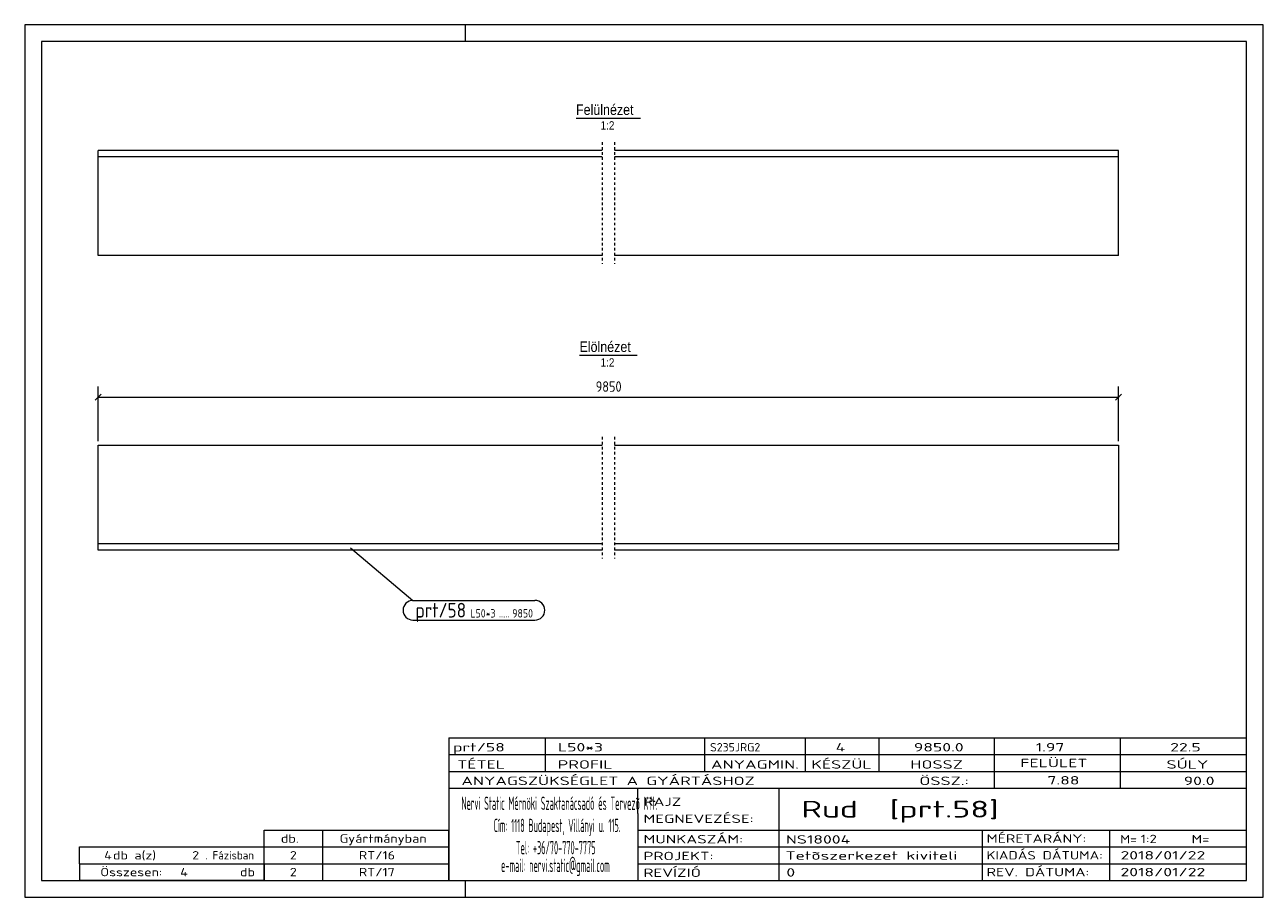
# Model space of a CAD drawing. Header units: millimetres. Extents: x 1 to 296, y 1 to 209.
import ezdxf

# ---------------------------------------------------------------- set-up
doc = ezdxf.new("R2010")
doc.units = ezdxf.units.MM
doc.header["$LTSCALE"] = 0.6
doc.linetypes.add('XKITLINE00', pattern=[0])
doc.linetypes.add('XKITLINE01', pattern=[4, 1, -1, 1, -1])
for name, color, linetype, lineweight in [('DrawingSheet', 5, 'Continuous', 0), ('OtherObjectType', 1, 'Continuous', 0), ('Part', 2, 'Continuous', 0), ('PartMark', 3, 'Continuous', 0), ('Z-DIMENSIONS', 1, 'Continuous', 0)]:
    doc.layers.add(name, color=color, linetype=linetype, lineweight=lineweight)
doc.styles.add('ARIAL', font='ARIAL.TTF')
doc.styles.add('ISOCPEUR', font='ISOCPEUR.TTF')

msp = doc.modelspace()

# ---------------------------------------------------------------- linework, layer by layer
at = {"layer": 'DrawingSheet', "color": 2, "linetype": 'XKITLINE00', "lineweight": 0}
for p, q in [((296, 209), (1, 209)), ((1, 209), (1, 1)), ((106, 205), (106, 209)), ((296, 1), (296, 209)), ((106, 1), (106, 5)), ((1, 1), (296, 1))]:
    msp.add_line(p, q, dxfattribs=at)
at = {"layer": 'DrawingSheet', "color": 3, "linetype": 'XKITLINE00', "lineweight": 0}
for p, q in [((292, 205), (5, 205)), ((5, 205), (5, 5)), ((292, 5), (292, 205)), ((5, 5), (292, 5))]:
    msp.add_line(p, q, dxfattribs=at)
at = {"layer": 'OtherObjectType', "color": 6, "linetype": 'XKITLINE00', "lineweight": 0}
for p, q in [((132.31, 186.75), (147.69, 186.75)), ((133.14, 130.24), (146.86, 130.24))]:
    msp.add_line(p, q, dxfattribs=at)
at = {"layer": 'OtherObjectType', "color": 7, "linetype": 'XKITLINE00', "lineweight": 0}
for p, q in [((102, 39), (292, 39)), ((102, 39), (102, 35)), ((102, 39), (292, 39)), ((125, 35), (125, 39)), ((163, 35), (163, 39)), ((187, 35), (187, 39)), ((204.5, 35), (204.5, 39)), ((232, 35), (232, 39)), ((262, 35), (262, 39)), ((292, 35), (292, 39)), ((102, 35), (292, 35)), ((102, 35), (102, 5)), ((102, 35), (292, 35)), ((125, 31), (125, 35)), ((163, 31), (163, 35)), ((187, 31), (187, 35)), ((204.5, 31), (204.5, 35)), ((232, 31), (232, 35)), ((262, 31), (262, 35)), ((292, 31), (292, 35)), ((102, 31), (292, 31)), ((232, 27), (232, 31)), ((262, 27), (262, 31)), ((292, 27), (292, 31)), ((102, 27), (292, 27)), ((147, 21), (147, 27)), ((180.7, 17), (180.7, 27)), ((292, 21), (292, 27)), ((147, 21), (147, 5)), ((292, 17), (292, 21)), ((58, 17), (102, 17)), ((58, 13), (58, 17)), ((72, 13), (72, 17)), ((102, 13), (102, 17)), ((147, 17), (292, 17)), ((180.7, 5), (180.7, 17)), ((229.16, 13), (229.16, 17)), ((259.5, 5), (259.5, 17)), ((292, 13), (292, 17)), ((14, 9), (14, 13)), ((14, 13), (58, 13)), ((14, 13), (58, 13)), ((58, 9), (58, 13)), ((58, 13), (102, 13)), ((58, 9), (58, 13)), ((72, 9), (72, 13)), ((102, 9), (102, 13)), ((147, 13), (292, 13)), ((229.16, 5), (229.16, 13)), ((292, 9), (292, 13)), ((14, 9), (58, 9)), ((14, 9), (14, 5)), ((14, 9), (58, 9)), ((58, 9), (58, 5)), ((58, 9), (102, 9)), ((58, 5), (58, 9)), ((72, 5), (72, 9)), ((102, 5), (102, 9)), ((147, 9), (292, 9)), ((292, 5), (292, 9)), ((58, 5), (14, 5)), ((58, 5), (102, 5)), ((102, 5), (292, 5)), ((139.5, 5), (292, 5))]:
    msp.add_line(p, q, dxfattribs=at)
at = {"layer": 'Part', "color": 2, "linetype": 'XKITLINE01', "lineweight": 0}
for p, q in [((138.5, 181), (138.5, 151.99)), ((141.51, 181), (141.51, 151.99)), ((138.5, 110.75), (138.5, 81.74)), ((141.51, 110.75), (141.51, 81.74))]:
    msp.add_line(p, q, dxfattribs=at)
at = {"layer": 'Part', "color": 2, "linetype": 'XKITLINE00', "lineweight": 0}
for p, q in [((18.5, 154), (18.5, 179)), ((138.5, 179), (18.5, 179)), ((138.5, 177.5), (18.5, 177.5)), ((261.5, 179), (141.5, 179)), ((261.5, 177.5), (141.5, 177.5)), ((261.5, 154), (261.5, 179)), ((138.5, 154), (18.5, 154)), ((261.5, 154), (141.5, 154)), ((18.5, 83.74), (18.5, 108.74)), ((18.5, 108.74), (138.5, 108.74)), ((141.5, 108.74), (261.5, 108.74)), ((261.5, 108.74), (261.5, 83.74)), ((138.5, 85.24), (18.5, 85.24)), ((138.5, 83.74), (18.5, 83.74)), ((261.5, 85.24), (141.5, 85.24)), ((261.5, 83.74), (141.5, 83.74))]:
    msp.add_line(p, q, dxfattribs=at)
at = {"layer": 'PartMark', "color": 7, "linetype": 'XKITLINE00', "lineweight": 0}
for p, q in [((78.62, 84.28), (93.47, 71.78)), ((93.47, 71.78), (122.53, 71.78)), ((93.47, 67.08), (122.53, 67.08))]:
    msp.add_line(p, q, dxfattribs=at)
for centre, start, end in [((93.47, 69.43), 90, 270), ((122.53, 69.43), 270, 90)]:
    msp.add_arc(centre, 2.35, start, end, dxfattribs=at)
at = {"layer": 'Z-DIMENSIONS', "color": 7, "linetype": 'XKITLINE00', "lineweight": 0}
for p, q in [((18.5, 109.74), (18.5, 122.74)), ((261.5, 109.74), (261.5, 122.74)), ((19.21, 120.95), (17.79, 119.53)), ((18.5, 120.24), (261.5, 120.24)), ((262.21, 120.95), (260.79, 119.53))]:
    msp.add_line(p, q, dxfattribs=at)
at = {"layer": 'Z-DIMENSIONS', "color": 3}
for p in [(18.5, 120.24), (261.5, 120.24)]:
    msp.add_point(p, dxfattribs=at)

# ---------------------------------------------------------------- texts
at = {"layer": 'OtherObjectType', "color": 6, "style": 'ARIAL', "width": 0.85}
for s, height, p in [('Felülnézet', 2.5, (132.31, 187.5)), ('1:2', 2, (138.15, 184)), ('Elölnézet', 2.5, (133.14, 130.99)), ('1:2', 2, (138.15, 127.49))]:
    msp.add_text(s, height=height, dxfattribs=at).set_placement(p)
at = {"layer": 'OtherObjectType', "color": 7, "style": 'ISOCPEUR'}
for s, height, width, p in [('prt/58', 2, 1.525501, (103, 35.76)), ('L50*3', 2, 1.525501, (128, 35.76)), ('S235JRG2', 2, 1.02, (164.22, 35.76)), ('4', 2, 1.525501, (194.16, 35.76)), ('9850.0', 2, 1.525501, (212.78, 35.76)), ('1.97', 2, 1.525501, (241.81, 35.76)), ('22.5', 2, 1.525501, (273.83, 35.76)), ('TÉTEL', 2, 1.525501, (104, 31.66)), ('PROFIL', 2, 1.525501, (127.96, 31.66)), ('ANYAGMIN.', 2, 1.525501, (164.47, 31.66)), ('KÉSZÜL', 2, 1.525501, (188.37, 31.66)), ('HOSSZ', 2, 1.525501, (211.96, 31.66)), ('FELÜLET', 2, 1.525501, (238.13, 32)), ('SÚLY', 2, 1.525501, (272.96, 31.66)), ('ANYAGSZÜKSÉGLET A GYÁRTÁSHOZ', 2, 1.525501, (105, 27.75)), ('ÖSSZ.:', 2, 1.525501, (214.1, 27.75)), ('7.88', 2, 1.525501, (244.59, 27.88)), ('90.0', 2, 1.525501, (277.06, 27.75)), ('Nervi Static Mérnöki\xa0Szaktanácsadó\xa0és\xa0Tervezõ Kft.', 3.1765, 0.403093, (105, 21.82)), ('RAJZ', 2, 1.445, (148.38, 22.78)), ('Rud  [prt.58]', 4, 1.474651, (186, 20)), ('MEGNEVEZÉSE:', 2, 1.445, (148.38, 18.72)), ('Cím:\xa01118 Budapest, Villányi u. 115.', 3.1765, 0.403093, (112.69, 16.53)), ('db.', 2, 1.211571, (62, 14)), ('Gyártmányban', 2, 1.211571, (76, 14)), ('MUNKASZÁM:', 2, 1.445, (148.38, 13.84)), ('NS18004', 2, 1.525501, (182.28, 13.78)), ('MÉRETARÁNY:', 2, 1.36, (230.1, 14)), ('M=', 2, 1.211571, (261.91, 13.84)), ('1:2', 2, 1.275, (266.79, 13.9)), ('M=', 2, 1.275, (278.95, 13.87)), ('4', 2, 1.211571, (19.9, 10)), ('db a(z)', 2, 1.211571, (22, 10)), ('2', 2, 1.211571, (40.86, 10)), ('. Fázisban', 2, 0.935, (44, 10)), ('2', 2, 1.211571, (64.14, 10)), ('RT/16', 2, 1.211571, (80.57, 10)), ('Tel:\xa0+36/70-770-7775', 3.1765, 0.403093, (117.97, 11.24)), ('PROJEKT:', 2, 1.445, (148.38, 9.84)), ('Tetõszerkezet kiviteli ', 2, 1.525501, (182.2, 9.94)), ('KIADÁS DÁTUMA:', 2, 1.275, (230.1, 10)), ('2018/01/22', 2, 1.525501, (262, 10)), ('e-mail:\xa0nervi.static@gmail.com', 3.1765, 0.403093, (114.45, 7)), ('Összesen:            db', 2, 1.211571, (19, 6)), ('4', 2, 1.211571, (38.02, 6)), ('2', 2, 1.211571, (64.14, 6)), ('RT/17', 2, 1.211571, (80.57, 6)), ('REVÍZIÓ', 2, 1.445, (148.38, 5.84)), ('0', 2, 1.525501, (182.41, 5.92)), ('REV. DÁTUMA:', 2, 1.36, (230.1, 6)), ('2018/01/22', 2, 1.525501, (262, 6))]:
    msp.add_text(s, height=height, dxfattribs=dict(at, width=width)).set_placement(p)
at = {"layer": 'PartMark', "color": 3, "style": 'ISOCPEUR', "width": 0.85}
msp.add_text('prt/58', height=3.5, dxfattribs=at).set_placement((94.07, 67.68))
at = {"layer": 'PartMark', "color": 4, "style": 'ISOCPEUR', "width": 0.85}
for s, p in [('L50*3', (107.15, 67.68)), ('.....', (113.94, 67.68)), ('9850', (117.12, 67.68))]:
    msp.add_text(s, height=2, dxfattribs=at).set_placement(p)
at = {"layer": 'Z-DIMENSIONS', "color": 3, "style": 'ISOCPEUR', "width": 0.85}
msp.add_text('9850', height=2.5, dxfattribs=at).set_placement((136.99, 121.49))

doc.saveas('drawing.dxf')
